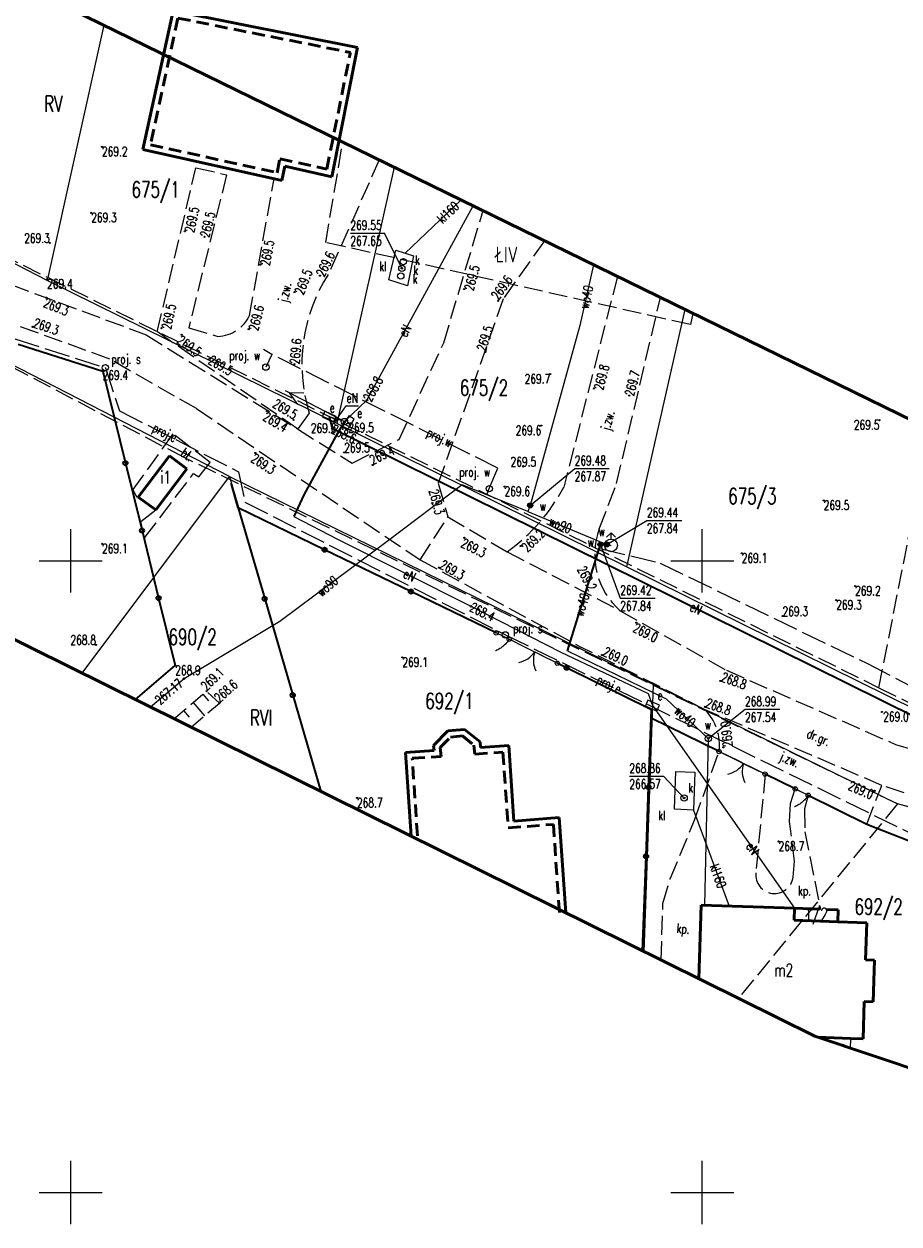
# Model space of a CAD drawing. Header units: metres. Extents: x 7457875 to 7459052, y 5635789 to 5636227.
# Tile 19 of 24: x 7458646 to 7458716, y 5635998 to 5636092. Entities that reach past the tile are written whole.
import ezdxf
from ezdxf.enums import TextEntityAlignment as Align

# ---------------------------------------------------------------- set-up
doc = ezdxf.new("R2010")
doc.units = ezdxf.units.M
doc.header["$MEASUREMENT"] = 0
for name, pattern in [('1', [0]), ('2', [1.5, 1, -0.5]), ('BUBZ02', [1.75, 1.25, -0.5]), ('BUBZ02G', [1.75, 1.25, -0.5]), ('EGBB01', [0]), ('EGBB03', [0]), ('EGBN11', [2.5, 2, -0.5]), ('EGBT07', [0]), ('GDE', [0]), ('GUK', [2, 1.5, -0.5]), ('KTJZ01', [2, 1.5, -0.5]), ('KTPL01', [2, 1.5, -0.5]), ('SUOP03_03', [0]), ('SUOP03_08', [0]), ('SUOP03_13', [0]), ('SUOP03_18', [0]), ('SUPE_01', [0]), ('SUPE_P_01', [2.5, 2, -0.5]), ('SUPK_01', [0]), ('SUPW_01', [0]), ('SUPW_P_01', [2.5, 2, -0.5]), ('SUUS07_01', [0])]:
    doc.linetypes.add(name, pattern=pattern)
doc.layers.get('0').update_dxf_attribs({"color": 250, "linetype": 'CONTINUOUS', "lineweight": 100})
for name, color, linetype, lineweight in [('BUBZ_L_1', 7, 'BUBZ02', 18), ('DZIALKI_L_0', 90, '1', 18), ('DZIALKI_T_0', 90, 'CONTINUOUS', 25), ('EGBB_E_T_0', 7, 'CONTINUOUS', 20), ('EGBB_L_0', 7, 'EGBB01', 50), ('EGBB_L_3', 7, 'EGBB03', 50), ('EGBC_E_T_3', 7, 'CONTINUOUS', 20), ('EGBC_L_3', 7, 'EGBN11', 50), ('EGBE_L_0', 7, 'EGBT07', 18), ('KRZYZE_L_0', 7, '1', 18), ('KTJZ_E_T_0', 7, 'CONTINUOUS', 15), ('KTJZ_L_0', 7, 'KTJZ01', 18), ('KTOK_L_1', 7, '1', 18), ('KTOK_L_3', 7, '1', 18), ('KTOK_L_4', 7, 'CONTINUOUS', 35), ('KTPL_E_T_0', 7, 'CONTINUOUS', 15), ('KTPL_L_0', 7, 'KTPL01', 18), ('RTPW_T_0', 7, 'CONTINUOUS', 15), ('SUOE_L_1', 1, 'SUOP03_13', 35), ('SUOW_L_0', 5, 'SUOP03_18', 35), ('SUPE_E_T_3', 1, 'CONTINUOUS', 15), ('SUPE_L_3', 1, 'SUPE_01', 18), ('SUPK_E_T_1', 34, 'CONTINUOUS', 15), ('SUPK_L_1', 34, 'SUPK_01', 18), ('SUPM_E_T_0', 7, 'CONTINUOUS', 15), ('SUPM_T_0', 7, 'CONTINUOUS', 15), ('SUPP_E_T_2', 1, 'CONTINUOUS', 15), ('SUPP_E_T_7', 5, 'CONTINUOUS', 15), ('SUPP_L_2', 1, 'SUPE_P_01', 18), ('SUPP_L_7', 5, 'SUPW_P_01', 18), ('SUPS_E_T_7', 5, 'CONTINUOUS', 18), ('SUPS_T_7', 5, 'CONTINUOUS', 18), ('SUPW_E_T_0', 5, 'CONTINUOUS', 15), ('SUPW_L_0', 5, 'SUPW_01', 18), ('SUSM_T_3', 7, 'CONTINUOUS', 18), ('SUTE_T_0', 1, 'CONTINUOUS', 18), ('SUTK_T_0', 34, 'CONTINUOUS', 18), ('SUTW_T_0', 5, 'CONTINUOUS', 18), ('SUUE_E_T_2', 7, 'CONTINUOUS', 15), ('SUUE_T_3', 7, 'CONTINUOUS', 18), ('SUUK_E_T_1', 7, 'CONTINUOUS', 15), ('SUUK_E_T_3', 7, 'CONTINUOUS', 15), ('SUUK_L_1', 7, '1', 18), ('SUUK_T_4', 7, 'CONTINUOUS', 18), ('SUUW_E_T_10', 5, 'CONTINUOUS', 15), ('SUUW_E_T_5', 7, 'CONTINUOUS', 15), ('SUUW_T_0', 7, 'CONTINUOUS', 18), ('SUUW_T_3', 5, 'CONTINUOUS', 18), ('SUUW_T_7', 7, 'CONTINUOUS', 18), ('UZYTKI_L_0', 90, '2', 18), ('UZYTKI_T_0', 90, 'CONTINUOUS', 25), ('ZAKRES_L_0', 1, '1', 50)]:
    doc.layers.add(name, color=color, linetype=linetype, lineweight=lineweight)
doc.styles.get("Standard").update_dxf_attribs({"font": 'Simplex.SHX', "width": 0.75})

# ---------------------------------------------------------------- blocks, each defined once
blk = doc.blocks.new('RTPW01')
at = {"linetype": 'Continuous'}
blk.add_circle((0, 0), 0.045, dxfattribs=at)
blk = doc.blocks.new('WSP')
at = {"linetype": 'Continuous'}
blk.add_circle((0, 0), 0.045, dxfattribs=at)
blk = doc.blocks.new('SLU')
at = {"linetype": 'Continuous'}
blk.add_circle((0, 0), 0.25, dxfattribs=at)
blk = doc.blocks.new('SUSM04_01')
at = {"linetype": 'Continuous'}
blk.add_circle((0, 0), 0.25, dxfattribs=at)
blk = doc.blocks.new('SUPS01_03')
at = {"linetype": 'Continuous'}
blk.add_circle((0, 0), 0.0625, dxfattribs=at)
blk = doc.blocks.new('SUPS01_05')
at = {"linetype": 'Continuous'}
blk.add_circle((0, 0), 0.0625, dxfattribs=at)
blk = doc.blocks.new('SUPS01_08')
at = {"linetype": 'Continuous'}
blk.add_circle((0, 0), 0.0625, dxfattribs=at)
blk = doc.blocks.new('SUUS18_01')
at = {"linetype": 'Continuous'}
for p, q in [((0.5, 0.25), (-0.5, 0.25)), ((-0.5, 0.25), (-0.5, -0.25)), ((0.5, -0.25), (0.5, 0.25)), ((-0.5, -0.25), (0.5, -0.25))]:
    blk.add_line(p, q, dxfattribs=at)
blk = doc.blocks.new('SUUS22_01')
at = {"linetype": 'Continuous'}
blk.add_circle((0, 0), 0.25, dxfattribs=at)
blk = doc.blocks.new('SUUS02')
at = {"linetype": 'Continuous'}
for p, q in [((0, 1), (-0.35355, 0.64645)), ((0, 1), (0.35355, 0.64645)), ((0, 0.5), (0, 1))]:
    blk.add_line(p, q, dxfattribs=at)
blk.add_circle((0, 0), 0.5, dxfattribs=at)
blk = doc.blocks.new('SUUS15_08')
at = {"linetype": 'Continuous'}
blk.add_circle((0, 0), 0.25, dxfattribs=at)
blk = doc.blocks.new('SUUS25')
at = {"linetype": 'Continuous'}
for radius in [0.2, 0.175, 0.15, 0.125, 0.1, 0.075, 0.05, 0.025, 0.00715]:
    blk.add_circle((0, 0), radius, dxfattribs=at)

msp = doc.modelspace()

# ---------------------------------------------------------------- linework, layer by layer
at = {"layer": 'BUBZ_L_1', "linetype": 'BUBZ02G'}
msp.add_line((7458658.173, 5636037.494), (7458660.75, 5636039.67), dxfattribs=at)
at = {"layer": 'BUBZ_L_1', "linetype": '1'}
for p, q in [((7458660.465, 5636039.429), (7458660.908, 5636038.904)), ((7458659.701, 5636038.784), (7458660.594, 5636037.727)), ((7458658.937, 5636038.139), (7458659.386, 5636037.607))]:
    msp.add_line(p, q, dxfattribs=at)
at = {"layer": 'BUBZ_L_1', "linetype": 'BUBZ02'}
for p, q in [((7458661.77, 5636038.74), (7458660.75, 5636039.67)), ((7458659.539, 5636036.818), (7458661.77, 5636038.74))]:
    msp.add_line(p, q, dxfattribs=at)
msp.add_point((7458658.173, 5636037.494), dxfattribs=at)
at = {"layer": 'DZIALKI_L_0', "linetype": 'GDE'}
for p, q in [((7458652.616, 5636092.402), (7458648.13, 5636072.19)), ((7458671.08, 5636060.86), (7458675.623, 5636081.145)), ((7458648.13, 5636072.19), (7458635.47, 5636078.7)), ((7458662.56, 5636056.66), (7458627.49, 5636074.72)), ((7458671.08, 5636060.86), (7458648.13, 5636072.19)), ((7458694.03, 5636049.51), (7458698.635, 5636069.885)), ((7458671.08, 5636060.86), (7458694.03, 5636049.51)), ((7458650.894, 5636041.101), (7458662.56, 5636056.66)), ((7458662.56, 5636056.66), (7458696.14, 5636040.21)), ((7458662.56, 5636056.66), (7458669.825, 5636031.721)), ((7458694.03, 5636049.51), (7458716.99, 5636038.17)), ((7458695.383, 5636019.057), (7458696.14, 5636040.21)), ((7458696.14, 5636040.21), (7458715.45, 5636030.75)), ((7458719.25, 5636029.75), (7458715.45, 5636030.75))]:
    msp.add_line(p, q, dxfattribs=at)
at = {"layer": 'EGBB_L_0', "linetype": 'EGBB01'}
for p, q in [((7458655.332, 5636055.047), (7458657.82, 5636058.31)), ((7458657.82, 5636058.31), (7458659.19, 5636057.27)), ((7458659.19, 5636057.27), (7458656.74, 5636054.02)), ((7458656.74, 5636054.02), (7458655.332, 5636055.047)), ((7458699.91, 5636022.74), (7458699.72, 5636016.909)), ((7458707.31, 5636022.49), (7458699.91, 5636022.74)), ((7458707.28, 5636021.54), (7458707.31, 5636022.49)), ((7458710.72, 5636021.426), (7458707.28, 5636021.54)), ((7458713.02, 5636021.35), (7458710.72, 5636021.426)), ((7458712.93, 5636018.4), (7458713.02, 5636021.35)), ((7458713.63, 5636018.38), (7458712.93, 5636018.4)), ((7458713.52, 5636015.08), (7458713.63, 5636018.38)), ((7458712.72, 5636012.16), (7458712.82, 5636015.11)), ((7458712.82, 5636015.11), (7458713.52, 5636015.08)), ((7458709.15, 5636012.277), (7458711.72, 5636012.193)), ((7458711.72, 5636012.193), (7458712.72, 5636012.16))]:
    msp.add_line(p, q, dxfattribs=at)
at = {"layer": 'EGBB_L_3', "linetype": 'EGBB03'}
for p, q in [((7458658.105, 5636093.534), (7458655.71, 5636082.55)), ((7458672.714, 5636090.64), (7458658.105, 5636093.534)), ((7458670.66, 5636080.38), (7458672.714, 5636090.64)), ((7458655.71, 5636082.55), (7458666.72, 5636080.11)), ((7458666.72, 5636080.11), (7458666.95, 5636081.23)), ((7458666.95, 5636081.23), (7458670.66, 5636080.38)), ((7458678.71, 5636035.39), (7458679.85, 5636036.53)), ((7458679.85, 5636036.53), (7458681.16, 5636036.65)), ((7458681.16, 5636036.65), (7458682.4, 5636035.67)), ((7458678.76, 5636034.97), (7458678.71, 5636035.39)), ((7458682.4, 5636035.67), (7458682.44, 5636035.23)), ((7458682.44, 5636035.23), (7458684.67, 5636035.39)), ((7458684.67, 5636035.39), (7458685.09, 5636029.39)), ((7458676.5, 5636034.83), (7458678.76, 5636034.97)), ((7458676.955, 5636028.188), (7458676.5, 5636034.83)), ((7458685.09, 5636029.39), (7458688.67, 5636029.67)), ((7458688.67, 5636029.67), (7458689.195, 5636022.124))]:
    msp.add_line(p, q, dxfattribs=at)
at = {"layer": 'EGBB_L_3', "linetype": '2'}
for p, q in [((7458658.486, 5636092.95), (7458656.308, 5636082.931)), ((7458658.486, 5636092.95), (7458672.134, 5636090.242)), ((7458670.272, 5636080.996), (7458672.134, 5636090.242)), ((7458656.308, 5636082.931), (7458666.34, 5636080.717)), ((7458666.34, 5636080.717), (7458666.564, 5636081.827)), ((7458666.564, 5636081.827), (7458670.272, 5636080.996)), ((7458679.235, 5636035.208), (7458680.076, 5636036.049)), ((7458680.076, 5636036.049), (7458681.007, 5636036.134)), ((7458681.007, 5636036.134), (7458681.921, 5636035.411)), ((7458681.921, 5636035.411), (7458681.986, 5636034.696)), ((7458677.033, 5636034.362), (7458679.319, 5636034.504)), ((7458679.319, 5636034.504), (7458679.235, 5636035.208)), ((7458681.986, 5636034.696), (7458684.206, 5636034.855)), ((7458684.206, 5636034.855), (7458684.626, 5636028.852)), ((7458677.453, 5636028.222), (7458677.033, 5636034.362)), ((7458684.626, 5636028.852), (7458688.206, 5636029.132)), ((7458688.206, 5636029.132), (7458688.696, 5636022.089))]:
    msp.add_line(p, q, dxfattribs=at)
at = {"layer": 'EGBC_L_3', "linetype": 'EGBN11'}
for p, q in [((7458707.28, 5636021.54), (7458707.31, 5636022.49)), ((7458707.31, 5636022.49), (7458710.76, 5636022.37)), ((7458710.76, 5636022.37), (7458710.72, 5636021.426)), ((7458710.72, 5636021.426), (7458707.28, 5636021.54))]:
    msp.add_line(p, q, dxfattribs=at)
at = {"layer": 'EGBE_L_0', "linetype": 'EGBT07'}
for p, q in [((7458709.15, 5636012.277), (7458711.72, 5636012.193)), ((7458710.833, 5636011.716), (7458711.206, 5636011.721)), ((7458711.206, 5636011.721), (7458711.208, 5636011.591)), ((7458711.72, 5636012.193), (7458711.693, 5636011.429))]:
    msp.add_line(p, q, dxfattribs=at)
at = {"layer": 'KRZYZE_L_0', "linetype": '1'}
for p, q in [((7458650, 5636047.5), (7458650, 5636052.5)), ((7458700, 5636047.5), (7458700, 5636052.5)), ((7458647.5, 5636050), (7458652.5, 5636050)), ((7458697.5, 5636050), (7458702.5, 5636050)), ((7458650, 5635997.5), (7458650, 5636002.5)), ((7458700, 5635997.5), (7458700, 5636002.5)), ((7458647.5, 5636000), (7458652.5, 5636000)), ((7458697.5, 5636000), (7458702.5, 5636000))]:
    msp.add_line(p, q, dxfattribs=at)
at = {"layer": 'KTJZ_L_0', "linetype": 'KTJZ01'}
for p, q in [((7458670.66, 5636080.38), (7458671.242, 5636083.288)), ((7458656.849, 5636068.116), (7458659.905, 5636081.111)), ((7458659.905, 5636081.111), (7458662.336, 5636080.553)), ((7458666.72, 5636080.11), (7458666.95, 5636081.23)), ((7458666.95, 5636081.23), (7458670.66, 5636080.38)), ((7458674.427, 5636081.73), (7458670.385, 5636072.662)), ((7458662.336, 5636080.553), (7458659.341, 5636068.442)), ((7458664.156, 5636069.424), (7458666.093, 5636080.249)), ((7458666.093, 5636080.249), (7458666.72, 5636080.11)), ((7458679.528, 5636067.247), (7458682.638, 5636077.713)), ((7458682.638, 5636077.713), (7458687.518, 5636075.324)), ((7458687.518, 5636075.324), (7458684.242, 5636070.729)), ((7458641.51, 5636073.255), (7458655.958, 5636067.895)), ((7458693.279, 5636072.506), (7458689.037, 5636055.832)), ((7458696.685, 5636070.839), (7458693.279, 5636072.506)), ((7458653.085, 5636065.968), (7458639.765, 5636070.795)), ((7458684.242, 5636070.729), (7458679.097, 5636056.14)), ((7458693.215, 5636056.122), (7458696.685, 5636070.839)), ((7458655.958, 5636067.895), (7458667.96, 5636060.435)), ((7458667.96, 5636060.435), (7458656.849, 5636068.116)), ((7458659.341, 5636068.442), (7458661.65, 5636067.763)), ((7458675.995, 5636059.608), (7458679.528, 5636067.247)), ((7458659.95, 5636062.04), (7458653.085, 5636065.968)), ((7458659.95, 5636062.04), (7458677.659, 5636050.069)), ((7458668.878, 5636061.691), (7458667.96, 5636060.435)), ((7458667.96, 5636060.435), (7458672.282, 5636057.721)), ((7458672.282, 5636057.721), (7458675.995, 5636059.608)), ((7458679.097, 5636056.14), (7458679.848, 5636053.481)), ((7458691.841, 5636052.517), (7458693.215, 5636056.122)), ((7458677.659, 5636050.069), (7458679.848, 5636053.481)), ((7458679.848, 5636053.481), (7458684.55, 5636050.705)), ((7458684.55, 5636050.705), (7458693.502, 5636046.041)), ((7458684.55, 5636050.705), (7458693.502, 5636046.041)), ((7458677.659, 5636050.069), (7458690.39, 5636043.16)), ((7458693.502, 5636046.041), (7458701.906, 5636041.332)), ((7458700.232, 5636038.212), (7458690.39, 5636043.16)), ((7458701.906, 5636041.332), (7458715.297, 5636035.463)), ((7458714.205, 5636032.221), (7458700.232, 5636038.212)), ((7458714.205, 5636032.221), (7458700.232, 5636038.212)), ((7458715.297, 5636035.463), (7458722.656, 5636033.268)), ((7458701.33, 5636034.9), (7458704.97, 5636033.11)), ((7458704.97, 5636033.11), (7458707.36, 5636031.94)), ((7458707.36, 5636031.94), (7458708.38, 5636031.44)), ((7458713.02, 5636029.15), (7458714.205, 5636032.221)), ((7458721.68, 5636029.78), (7458714.205, 5636032.221)), ((7458708.38, 5636031.44), (7458713.02, 5636029.15))]:
    msp.add_line(p, q, dxfattribs=at)
for centre, radius, start, end in [((7458681.448, 5636065.553), 13.15, 147.27619, 197.07865), ((7458661.555, 5636070.628), 2.867, 271.90491, 335.15603), ((7458675.724, 5636062.956), 15.099, 305.77128, 331.84731), ((7458697.379, 5636050.486), 5.899, 159.85956, 228.90323), ((7458697.248, 5636035.385), 4.111, 353.22961, 43.45831)]:
    msp.add_arc(centre, radius, start, end, dxfattribs=at)
at = {"layer": 'KTOK_L_1'}
for p, q in [((7458686.056, 5636043.119), (7458684.71, 5636043.79)), ((7458687.398, 5636042.45), (7458686.056, 5636043.119)), ((7458688.52, 5636041.89), (7458687.174, 5636042.561)), ((7458702.589, 5636034.281), (7458701.33, 5636034.9)), ((7458703.935, 5636033.619), (7458702.589, 5636034.281)), ((7458704.97, 5636033.11), (7458703.711, 5636033.729))]:
    msp.add_line(p, q, dxfattribs=at)
for centre in [(7458684.71, 5636043.79), (7458688.52, 5636041.89), (7458701.33, 5636034.9), (7458704.97, 5636033.11)]:
    msp.add_circle(centre, 0.17, dxfattribs=at)
for centre, start, end in [((7458685.078, 5636043.916), 281.47631, 325.55068), ((7458688.623, 5636042.148), 161.43959, 205.51396), ((7458701.607, 5636035.072), 281.79514, 325.86951), ((7458705.162, 5636033.324), 161.75842, 205.83279)]:
    msp.add_arc(centre, 2, start, end, dxfattribs=at)
at = {"layer": 'KTOK_L_3'}
for p, q in [((7458684.195, 5636044.04), (7458683.68, 5636044.29)), ((7458684.71, 5636043.79), (7458684.195, 5636044.04)), ((7458683.899, 5636042.994), (7458683.821, 5636042.954)), ((7458683.976, 5636043.046), (7458683.899, 5636042.994)), ((7458684.047, 5636043.089), (7458683.976, 5636043.046)), ((7458684.128, 5636043.15), (7458684.047, 5636043.089)), ((7458684.204, 5636043.202), (7458684.128, 5636043.15)), ((7458684.271, 5636043.27), (7458684.204, 5636043.202)), ((7458684.344, 5636043.334), (7458684.271, 5636043.27)), ((7458684.411, 5636043.402), (7458684.344, 5636043.334)), ((7458684.471, 5636043.472), (7458684.411, 5636043.402)), ((7458684.542, 5636043.549), (7458684.471, 5636043.472)), ((7458684.595, 5636043.623), (7458684.542, 5636043.549)), ((7458684.653, 5636043.707), (7458684.595, 5636043.623)), ((7458684.71, 5636043.79), (7458684.653, 5636043.707)), ((7458683.657, 5636042.879), (7458683.627, 5636042.871)), ((7458683.742, 5636042.915), (7458683.657, 5636042.879)), ((7458683.821, 5636042.954), (7458683.742, 5636042.915)), ((7458707.87, 5636031.69), (7458707.36, 5636031.94)), ((7458708.38, 5636031.44), (7458707.87, 5636031.69)), ((7458707.569, 5636030.646), (7458707.491, 5636030.606)), ((7458707.645, 5636030.698), (7458707.569, 5636030.646)), ((7458707.717, 5636030.741), (7458707.645, 5636030.698)), ((7458707.797, 5636030.801), (7458707.717, 5636030.741)), ((7458707.873, 5636030.853), (7458707.797, 5636030.801)), ((7458707.94, 5636030.921), (7458707.873, 5636030.853)), ((7458708.014, 5636030.985), (7458707.94, 5636030.921)), ((7458708.08, 5636031.052), (7458708.014, 5636030.985)), ((7458708.14, 5636031.123), (7458708.08, 5636031.052)), ((7458708.212, 5636031.2), (7458708.14, 5636031.123)), ((7458708.265, 5636031.274), (7458708.212, 5636031.2)), ((7458708.322, 5636031.357), (7458708.265, 5636031.274)), ((7458708.38, 5636031.44), (7458708.322, 5636031.357)), ((7458707.327, 5636030.531), (7458707.298, 5636030.523)), ((7458707.412, 5636030.567), (7458707.327, 5636030.531)), ((7458707.491, 5636030.606), (7458707.412, 5636030.567))]:
    msp.add_line(p, q, dxfattribs=at)
for centre in [(7458683.68, 5636044.29), (7458684.71, 5636043.79), (7458707.36, 5636031.94), (7458708.38, 5636031.44)]:
    msp.add_circle(centre, 0.17, dxfattribs=at)
at = {"layer": 'KTOK_L_4'}
for p, q in [((7458645.848, 5636067.154), (7458652.538, 5636065.016)), ((7458652.538, 5636065.016), (7458654.329, 5636057.733)), ((7458654.329, 5636057.733), (7458655.642, 5636052.389)), ((7458663.25, 5636054.19), (7458662.69, 5636056.15)), ((7458670.09, 5636050.875), (7458663.25, 5636054.19)), ((7458663.25, 5636054.19), (7458665.352, 5636046.99)), ((7458655.642, 5636052.389), (7458656.956, 5636047.044)), ((7458676.931, 5636047.561), (7458670.09, 5636050.875)), ((7458656.956, 5636047.044), (7458658.27, 5636041.7)), ((7458665.352, 5636046.99), (7458667.579, 5636039.36)), ((7458683.68, 5636044.29), (7458676.931, 5636047.561)), ((7458655.119, 5636039.007), (7458658.27, 5636041.7)), ((7458689.257, 5636041.525), (7458688.52, 5636041.89)), ((7458695.98, 5636038.2), (7458689.257, 5636041.525)), ((7458667.579, 5636039.36), (7458669.807, 5636031.73)), ((7458695.749, 5636032.077), (7458695.955, 5636037.542)), ((7458695.955, 5636037.542), (7458695.98, 5636038.2)), ((7458701.33, 5636034.9), (7458695.955, 5636037.542)), ((7458707.36, 5636031.94), (7458704.97, 5636033.11)), ((7458695.543, 5636026.613), (7458695.749, 5636032.077)), ((7458708.38, 5636031.44), (7458713.02, 5636029.15)), ((7458713.02, 5636029.15), (7458718.77, 5636026.88)), ((7458695.26, 5636019.118), (7458695.543, 5636026.613))]:
    msp.add_line(p, q, dxfattribs=at)
for centre in [(7458654.329, 5636057.733), (7458655.642, 5636052.389), (7458670.09, 5636050.875), (7458676.931, 5636047.561), (7458656.956, 5636047.044), (7458665.352, 5636046.99), (7458689.257, 5636041.525), (7458667.579, 5636039.36), (7458695.749, 5636032.077), (7458695.543, 5636026.613)]:
    msp.add_circle(centre, 0.17, dxfattribs=at)
at = {"layer": 'KTPL_L_0', "linetype": 'KTPL01'}
for p, q in [((7458658.084, 5636060.051), (7458654.927, 5636055.628)), ((7458661.037, 5636057.774), (7458658.084, 5636060.051)), ((7458657.82, 5636058.31), (7458655.332, 5636055.047)), ((7458659.19, 5636057.27), (7458657.82, 5636058.31)), ((7458656.74, 5636054.02), (7458659.19, 5636057.27)), ((7458660.137, 5636056.633), (7458661.037, 5636057.774)), ((7458655.851, 5636051.818), (7458659.727, 5636056.913)), ((7458659.727, 5636056.913), (7458660.137, 5636056.633)), ((7458655.26, 5636055), (7458654.927, 5636055.628)), ((7458655.332, 5636055.047), (7458655.26, 5636055)), ((7458655.56, 5636053.11), (7458656.74, 5636054.02)), ((7458655.851, 5636051.818), (7458655.56, 5636053.11)), ((7458699.38, 5636029.47), (7458701.33, 5636034.9)), ((7458704.97, 5636033.11), (7458701.33, 5636034.9)), ((7458704.97, 5636033.11), (7458704.24, 5636025.31)), ((7458706.98, 5636030.79), (7458707.36, 5636031.94)), ((7458707.36, 5636031.94), (7458708.38, 5636031.44)), ((7458706.9, 5636029.37), (7458706.98, 5636030.79)), ((7458708.38, 5636031.44), (7458708.1, 5636030.36)), ((7458708.1, 5636030.36), (7458708.11, 5636028.55)), ((7458697.46, 5636024.81), (7458699.38, 5636029.47)), ((7458707.3, 5636026.22), (7458706.9, 5636029.37)), ((7458708.11, 5636028.55), (7458709.35, 5636022.42)), ((7458707.18, 5636024.96), (7458707.3, 5636026.22)), ((7458696.88, 5636022.86), (7458697.46, 5636024.81)), ((7458696.734, 5636018.388), (7458696.88, 5636022.86)), ((7458699.72, 5636016.909), (7458699.91, 5636022.74)), ((7458699.91, 5636022.74), (7458707.31, 5636022.49)), ((7458707.31, 5636022.49), (7458709.35, 5636022.42))]:
    msp.add_line(p, q, dxfattribs=at)
msp.add_arc((7458705.711, 5636025.144), 1.48, 173.54906, 352.873, dxfattribs=at)
at = {"layer": 'SUOE_L_1', "linetype": 'SUOP03_03'}
for p, q in [((7458670.46, 5636061.4), (7458670.7, 5636060.49)), ((7458671.67, 5636061.02), (7458670.83, 5636059.57)), ((7458670.7, 5636060.49), (7458716.95, 5636037.59)), ((7458670.83, 5636059.57), (7458668.46, 5636055.22)), ((7458668.46, 5636055.22), (7458667.65, 5636053.5))]:
    msp.add_line(p, q, dxfattribs=at)
at = {"layer": 'SUOW_L_0', "linetype": 'SUOP03_08'}
msp.add_line((7458689.32, 5636042.88), (7458691.94, 5636051.29), dxfattribs=at)
at = {"layer": 'SUPE_E_T_3', "linetype": 'Continuous'}
for p, q in [((7458671.052, 5636061.215), (7458671.793, 5636062.257)), ((7458671.793, 5636062.257), (7458672.77, 5636062.257))]:
    msp.add_line(p, q, dxfattribs=at)
at = {"layer": 'SUPE_L_3', "linetype": 'SUPE_01'}
for p, q in [((7458673.45, 5636062.71), (7458681.849, 5636078.098)), ((7458671.448, 5636061.135), (7458667.013, 5636063.443)), ((7458667.979, 5636062.377), (7458667.323, 5636063.282)), ((7458668.441, 5636063.264), (7458667.323, 5636063.282)), ((7458671.67, 5636061.02), (7458673.45, 5636062.71)), ((7458671.67, 5636061.02), (7458670.463, 5636061.401)), ((7458670.463, 5636061.401), (7458670.7, 5636060.49)), ((7458671.67, 5636061.02), (7458670.83, 5636059.57)), ((7458670.7, 5636060.49), (7458716.95, 5636037.59)), ((7458670.83, 5636059.57), (7458668.46, 5636055.22)), ((7458668.46, 5636055.22), (7458667.65, 5636053.5)), ((7458667.65, 5636053.5), (7458671.11, 5636051.72)), ((7458671.11, 5636051.72), (7458681.68, 5636046.4)), ((7458681.68, 5636046.4), (7458688.81, 5636042.77)), ((7458688.81, 5636042.77), (7458695.71, 5636039.48)), ((7458695.71, 5636039.48), (7458696.05, 5636038.54)), ((7458696.05, 5636038.54), (7458707.31, 5636022.49))]:
    msp.add_line(p, q, dxfattribs=at)
at = {"layer": 'SUPK_L_1', "linetype": 'SUPK_01'}
for p, q in [((7458680.903, 5636078.561), (7458676.481, 5636074.352)), ((7458699.3, 5636030.27), (7458702.132, 5636022.665))]:
    msp.add_line(p, q, dxfattribs=at)
at = {"layer": 'SUPP_L_2', "linetype": 'SUPE_P_01'}
for p, q in [((7458619.371, 5636075.903), (7458652.74, 5636065.282)), ((7458652.74, 5636065.282), (7458653.865, 5636061.866)), ((7458653.865, 5636061.866), (7458663.276, 5636057.05)), ((7458663.276, 5636057.05), (7458663.787, 5636054.643)), ((7458663.787, 5636054.643), (7458684.408, 5636044.137)), ((7458684.408, 5636044.137), (7458718.568, 5636027.413))]:
    msp.add_line(p, q, dxfattribs=at)
at = {"layer": 'SUPP_L_7', "linetype": 'SUPW_P_01'}
for p, q in [((7458665.924, 5636066.34), (7458665.262, 5636066.72)), ((7458665.924, 5636066.34), (7458665.446, 5636065.327)), ((7458683.823, 5636057.32), (7458665.924, 5636066.34)), ((7458683.131, 5636055.712), (7458683.823, 5636057.32)), ((7458682.934, 5636055.225), (7458683.131, 5636055.712)), ((7458691.914, 5636050.976), (7458696.668, 5636049.812)), ((7458696.668, 5636049.812), (7458713.068, 5636041.86)), ((7458713.068, 5636041.86), (7458717.433, 5636039.588))]:
    msp.add_line(p, q, dxfattribs=at)
at = {"layer": 'SUPW_L_0', "linetype": 'SUPW_01'}
for p, q in [((7458691.379, 5636073.435), (7458690.3, 5636068.63)), ((7458690.3, 5636068.63), (7458686.37, 5636054.38)), ((7458680.99, 5636056.01), (7458675.05, 5636051.53)), ((7458686.19, 5636053.91), (7458680.99, 5636056.01)), ((7458686.37, 5636054.38), (7458686.19, 5636053.91)), ((7458686.19, 5636053.91), (7458692.45, 5636051.3)), ((7458675.05, 5636051.53), (7458666.55, 5636045.19)), ((7458691.94, 5636051.29), (7458689.32, 5636042.88)), ((7458691.999, 5636051.488), (7458691.94, 5636051.29)), ((7458692.45, 5636051.3), (7458692.78, 5636051.22)), ((7458666.55, 5636045.19), (7458658.97, 5636040.66)), ((7458689.32, 5636042.88), (7458697.15, 5636039.07)), ((7458658.97, 5636040.66), (7458656.322, 5636038.412)), ((7458697.15, 5636039.07), (7458700.47, 5636035.93)), ((7458700.47, 5636035.93), (7458700.17, 5636022.731))]:
    msp.add_line(p, q, dxfattribs=at)
at = {"layer": 'SUTK_T_0', "linetype": 'Continuous'}
for p, q in [((7458672.134, 5636075.942), (7458674.848, 5636075.942)), ((7458676.21, 5636073.15), (7458674.848, 5636075.942)), ((7458694.222, 5636032.957), (7458696.936, 5636032.957)), ((7458698.56, 5636031.22), (7458696.936, 5636032.957))]:
    msp.add_line(p, q, dxfattribs=at)
at = {"layer": 'SUTW_T_0', "linetype": 'Continuous'}
for p, q in [((7458686.37, 5636054.38), (7458689.895, 5636057.304)), ((7458689.895, 5636057.304), (7458692.636, 5636057.304)), ((7458692.45, 5636051.3), (7458695.61, 5636053.194)), ((7458695.61, 5636053.194), (7458698.378, 5636053.194)), ((7458691.94, 5636051.29), (7458693.502, 5636047.041)), ((7458693.502, 5636047.041), (7458696.271, 5636047.041)), ((7458700.47, 5636035.93), (7458703.379, 5636038.244)), ((7458703.379, 5636038.244), (7458706.147, 5636038.244))]:
    msp.add_line(p, q, dxfattribs=at)
at = {"layer": 'SUUK_L_1', "linetype": 'SUUS07_01'}
for p, q in [((7458675.18, 5636072.24), (7458675.74, 5636074.58)), ((7458675.74, 5636074.58), (7458676.481, 5636074.352)), ((7458676.481, 5636074.352), (7458677.14, 5636074.15)), ((7458677.14, 5636074.15), (7458676.66, 5636071.76)), ((7458676.66, 5636071.76), (7458675.18, 5636072.24)), ((7458697.8, 5636030.33), (7458697.91, 5636033.32)), ((7458697.91, 5636033.32), (7458699.4, 5636033.27)), ((7458699.4, 5636033.27), (7458699.3, 5636030.27)), ((7458699.3, 5636030.27), (7458697.8, 5636030.33))]:
    msp.add_line(p, q, dxfattribs=at)
at = {"layer": 'UZYTKI_L_0', "linetype": 'GUK'}
for p, q in [((7458670.19, 5636075.2), (7458671.534, 5636083.146)), ((7458635.47, 5636078.7), (7458648.21, 5636072.41)), ((7458659.02, 5636058.15), (7458627.49, 5636074.72)), ((7458699.06, 5636068.69), (7458670.19, 5636075.2)), ((7458648.21, 5636072.41), (7458713.98, 5636039.95)), ((7458699.258, 5636069.58), (7458699.06, 5636068.69)), ((7458713.98, 5636039.95), (7458718.019, 5636060.401)), ((7458715.45, 5636030.75), (7458659.02, 5636058.15)), ((7458713.98, 5636039.95), (7458717.04, 5636038.44)), ((7458715.45, 5636030.75), (7458702.859, 5636015.353)), ((7458724.62, 5636028.34), (7458715.45, 5636030.75))]:
    msp.add_line(p, q, dxfattribs=at)
at = {"layer": 'ZAKRES_L_0', "linetype": '1'}
for p, q in [((7458726.38, 5636056.31), (7458635.37, 5636100.84)), ((7458623.75, 5636054.55), (7458708.9, 5636012.36)), ((7458708.9, 5636012.36), (7458726.48, 5636006.5))]:
    msp.add_line(p, q, dxfattribs=at)

# ---------------------------------------------------------------- block references
at = {"layer": 'RTPW_T_0'}
for name, p in [('RTPW01', (7458652.47, 5636082.77)), ('RTPW01', (7458651.62, 5636077.54)), ('WSP', (7458659.03, 5636076.08)), ('WSP', (7458660.59, 5636075.64)), ('RTPW01', (7458648.34, 5636075.16)), ('WSP', (7458665.01, 5636073.44)), ('WSP', (7458669.73, 5636072.57)), ('RTPW01', (7458648.13, 5636072.3)), ('WSP', (7458681.15, 5636071.51)), ('WSP', (7458648.062, 5636070.825)), ('RTPW01', (7458667.71, 5636071.27)), ('WSP', (7458683.84, 5636070.58)), ('WSP', (7458646.98, 5636068.52)), ('WSP', (7458657.19, 5636068.41)), ('WSP', (7458658.78, 5636067.89)), ('RTPW01', (7458664.09, 5636068.33)), ('WSP', (7458661, 5636065.98)), ('RTPW01', (7458682.83, 5636066.53)), ('RTPW01', (7458652.52, 5636065.06)), ('RTPW01', (7458667.72, 5636065.57)), ('RTPW01', (7458687.96, 5636064.78)), ('WSP', (7458691.41, 5636063.64)), ('WSP', (7458694.21, 5636063.07)), ('RTPW01', (7458665.53, 5636061.83)), ('WSP', (7458667.64, 5636061.16)), ('RTPW01', (7458670.97, 5636061.07)), ('RTPW01', (7458714.02, 5636061.13)), ('RTPW01', (7458671.97, 5636060.91)), ('RTPW01', (7458687.25, 5636060.7)), ('RTPW01', (7458664.61, 5636058.53)), ('RTPW01', (7458671.65, 5636058.58)), ('WSP', (7458673.9, 5636057.58)), ('RTPW01', (7458684.34, 5636055.87)), ('WSP', (7458678.61, 5636054.56)), ('RTPW01', (7458709.61, 5636054.77)), ('WSP', (7458681.16, 5636051.81)), ('RTPW01', (7458652.48, 5636051.34)), ('WSP', (7458685.62, 5636051.17)), ('RTPW01', (7458703.12, 5636050.59)), ('WSP', (7458679.14, 5636049.46)), ('WSP', (7458691.2, 5636048.78)), ('WSP', (7458710.6, 5636046.89)), ('RTPW01', (7458694.78, 5636045.1)), ('RTPW01', (7458706.35, 5636045.62)), ('RTPW01', (7458652, 5636043.35)), ('RTPW01', (7458676.25, 5636042.35)), ('RTPW01', (7458692.06, 5636042.54)), ('RTPW01', (7458658.27, 5636041.7)), ('RTPW01', (7458701.43, 5636040.49)), ('RTPW01', (7458660.75, 5636039.67)), ('RTPW01', (7458661.77, 5636038.74)), ('RTPW01', (7458700.2, 5636038.44)), ('WSP', (7458701.66, 5636035.23)), ('WSP', (7458713.64, 5636031.79)), ('RTPW01', (7458672.66, 5636031.23)), ('RTPW01', (7458706.04, 5636027.78))]:
    msp.add_blockref(name, p, dxfattribs=at)
for p, rotation in [((7458685.832, 5636057.461), 0.0623905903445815), ((7458712.097, 5636047.999), 0.06236326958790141), ((7458714.218, 5636038.03), 0.0622539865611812)]:
    msp.add_blockref('RTPW01', p, dxfattribs=dict(at, rotation=rotation))
at = {"layer": 'SUPM_T_0'}
for p in [(7458652.74, 5636065.282), (7458684.408, 5636044.137)]:
    msp.add_blockref('SLU', p, dxfattribs=at)
at = {"layer": 'SUPS_T_7'}
for p in [(7458665.446, 5636065.327), (7458683.131, 5636055.712)]:
    msp.add_blockref('SLU', p, dxfattribs=at)
at = {"layer": 'SUSM_T_3'}
msp.add_blockref('SUSM04_01', (7458671.67, 5636061.02), dxfattribs=at)
at = {"layer": 'SUTE_T_0'}
for p in [(7458673.45, 5636062.71), (7458681.68, 5636046.4)]:
    msp.add_blockref('SUPS01_03', p, dxfattribs=at)
at = {"layer": 'SUTE_T_0', "rotation": 359.999997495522}
msp.add_blockref('SUPS01_03', (7458670.7, 5636060.49), dxfattribs=at)
at = {"layer": 'SUTK_T_0'}
for p in [(7458676.21, 5636073.15), (7458698.56, 5636031.22)]:
    msp.add_blockref('SUPS01_05', p, dxfattribs=at)
at = {"layer": 'SUTW_T_0'}
for p in [(7458686.37, 5636054.38), (7458691.94, 5636051.29), (7458692.45, 5636051.3), (7458658.97, 5636040.66), (7458700.47, 5636035.93)]:
    msp.add_blockref('SUPS01_08', p, dxfattribs=at)
at = {"layer": 'SUUE_T_3'}
for p, rotation in [((7458670.463, 5636061.401), 334.4204583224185), ((7458671.97, 5636060.91), 58.58446226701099), ((7458696.05, 5636038.54), 335.6299994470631)]:
    msp.add_blockref('SUUS18_01', p, dxfattribs=dict(at, rotation=rotation))
at = {"layer": 'SUUK_T_4'}
for p in [(7458676.21, 5636073.15), (7458676.33, 5636073.68), (7458676.13, 5636072.54), (7458698.56, 5636031.22)]:
    msp.add_blockref('SUUS22_01', p, dxfattribs=at)
at = {"layer": 'SUUW_T_0'}
msp.add_blockref('SUUS02', (7458692.78, 5636051.22), dxfattribs=at)
at = {"layer": 'SUUW_T_3'}
msp.add_blockref('SUUS15_08', (7458700.47, 5636035.93), dxfattribs=at)
at = {"layer": 'SUUW_T_7'}
for p in [(7458686.37, 5636054.38), (7458691.94, 5636051.29), (7458692.45, 5636051.3)]:
    msp.add_blockref('SUUS25', p, dxfattribs=at)

# ---------------------------------------------------------------- texts
at = {"layer": 'DZIALKI_T_0', "width": 0.7}
for s, p in [('675/1', (7458654.815, 5636080.012)), ('675/2', (7458680.802, 5636064.323)), ('675/3', (7458702.053, 5636055.739)), ('690/2', (7458657.738, 5636044.601)), ('692/1', (7458678.067, 5636039.531)), ('692/2', (7458712.045, 5636023.242))]:
    msp.add_text(s, height=1.25, dxfattribs=at).set_placement(p, align=Align.TOP_LEFT)
at = {"layer": 'EGBB_E_T_0', "width": 0.7}
for s, p in [('i1', (7458657.51, 5636056.64)), ('m2', (7458706.44, 5636017.6))]:
    msp.add_text(s, height=1, dxfattribs=at).set_placement(p, align=Align.MIDDLE)
at = {"layer": 'EGBC_E_T_3', "width": 0.7}
msp.add_text('1/2', height=1, dxfattribs=at).set_placement((7458709.017, 5636021.957), align=Align.MIDDLE)
at = {"layer": 'KTJZ_E_T_0', "width": 0.7}
for s, rotation, p in [('j.zw.', 77.52092, (7458667.047, 5636071.232)), ('j.zw.', 74.69915, (7458692.607, 5636061.093)), ('dr.gr.', 337.44912, (7458709.162, 5636035.903)), ('j.zw.', 337.15449, (7458706.87, 5636034.172))]:
    msp.add_text(s, height=0.75, rotation=rotation, dxfattribs=at).set_placement(p, align=Align.MIDDLE)
at = {"layer": 'KTPL_E_T_0', "width": 0.7}
for s, rotation, p in [('bt.', 323.97263, (7458659.223, 5636058.41)), ('kp.', 355.03026, (7458698.472, 5636020.748))]:
    msp.add_text(s, height=0.75, rotation=rotation, dxfattribs=at).set_placement(p, align=Align.MIDDLE)
msp.add_text('kp.', height=0.75, dxfattribs=at).set_placement((7458708.092, 5636023.759), align=Align.MIDDLE)
at = {"layer": 'RTPW_T_0', "width": 0.7}
for s, p in [('269.2', (7458652.47, 5636082.77)), ('269.3', (7458651.62, 5636077.54)), ('269.4', (7458648.13, 5636072.3)), ('269.4', (7458652.52, 5636065.06)), ('269.5', (7458671.97, 5636060.91)), ('269.6', (7458684.34, 5636055.87)), ('269.5', (7458709.61, 5636054.77)), ('269.1', (7458652.48, 5636051.34)), ('269.1', (7458703.12, 5636050.59)), ('269.3', (7458710.6, 5636046.89)), ('269.1', (7458676.25, 5636042.35)), ('268.9', (7458658.27, 5636041.7)), ('268.7', (7458672.66, 5636031.23)), ('268.7', (7458706.04, 5636027.78))]:
    msp.add_text(s, height=0.75, dxfattribs=at).set_placement(p, align=Align.TOP_LEFT)
for s, rotation, p in [('269.5', 78.50561, (7458659.03, 5636076.08)), ('269.5', 79.97533, (7458665.01, 5636073.44)), ('269.5', 68.49821, (7458667.71, 5636071.27)), ('269.5', 75.41929, (7458681.15, 5636071.51)), ('269.3', 337.90498, (7458648.062, 5636070.825)), ('269.5', 78.30958, (7458657.19, 5636068.41)), ('269.6', 76.07958, (7458664.09, 5636068.33)), ('269.5', 324.77464, (7458658.78, 5636067.89)), ('269.8', 75.52147, (7458691.41, 5636063.64)), ('269.4', 329.13404, (7458665.53, 5636061.83)), ('269.3', 326.73607, (7458664.61, 5636058.53)), ('269.3', 333.29674, (7458681.16, 5636051.81)), ('269.2', 44.3927, (7458685.62, 5636051.17)), ('269.2', 0.06236, (7458712.097, 5636047.999)), ('269.0', 332.6414, (7458694.78, 5636045.1)), ('269.0', 0.06225, (7458714.318, 5636038.03)), ('269.0', 96.22902, (7458701.66, 5636035.23))]:
    msp.add_text(s, height=0.75, rotation=rotation, dxfattribs=at).set_placement(p, align=Align.TOP_LEFT)
for s, rotation, p in [('269.5', 75.75048, (7458660.59, 5636075.64)), ('269.6', 64.4284, (7458669.73, 5636072.57)), ('269.6', 84.96432, (7458667.72, 5636065.57)), ('269.5', 329.31717, (7458661, 5636065.98)), ('269.7', 75.65887, (7458694.21, 5636063.07))]:
    msp.add_text(s, height=0.75, rotation=rotation, dxfattribs=at).set_placement(p, align=Align.MIDDLE_LEFT)
for s, p in [('269.3', (7458648.34, 5636075.16)), ('268.8', (7458652, 5636043.35))]:
    msp.add_text(s, height=0.75, dxfattribs=at).set_placement(p, align=Align.RIGHT)
for s, rotation, p in [('269.6', 54.32904, (7458683.84, 5636070.58)), ('269.3', 340.55106, (7458646.98, 5636068.52)), ('269.5', 71.97182, (7458682.83, 5636066.53)), ('269.4', 26.23696, (7458673.9, 5636057.58)), ('269.3', 330.14016, (7458679.14, 5636049.46)), ('269.0', 334.31809, (7458692.06, 5636042.54)), ('269.1', 44.18222, (7458660.75, 5636039.67)), ('268.8', 340.13126, (7458701.43, 5636040.49)), ('268.6', 41.43099, (7458661.77, 5636038.74)), ('268.8', 339.96633, (7458700.2, 5636038.44))]:
    msp.add_text(s, height=0.75, rotation=rotation, dxfattribs=at).set_placement(p)
for s, p in [('269.7', (7458687.96, 5636064.78)), ('269.5', (7458714.02, 5636061.13)), ('269.6', (7458671.031, 5636060.874)), ('269.6', (7458687.25, 5636060.7))]:
    msp.add_text(s, height=0.75, dxfattribs=at).set_placement(p, align=Align.TOP_RIGHT)
msp.add_text('269.5', height=0.75, rotation=328.2444, dxfattribs=at).set_placement((7458667.64, 5636061.16), align=Align.RIGHT)
for s, p in [('269.5', (7458671.65, 5636058.58)), ('269.3', (7458706.35, 5636045.62))]:
    msp.add_text(s, height=0.75, dxfattribs=at).set_placement(p)
for s, rotation, p in [('269.5', 0.06239, (7458685.832, 5636057.461)), ('269.3', 285.33696, (7458678.61, 5636054.56))]:
    msp.add_text(s, height=0.75, rotation=rotation, dxfattribs=at).set_placement(p, align=Align.CENTER)
msp.add_text('269.2', height=0.75, rotation=297.83057, dxfattribs=at).set_placement((7458691.2, 5636048.78), align=Align.TOP_CENTER)
msp.add_text('269.0', height=0.75, rotation=336.34465, dxfattribs=at).set_placement((7458713.64, 5636031.79), align=Align.TOP_RIGHT)
at = {"layer": 'SUPE_E_T_3', "width": 0.7}
for rotation, p in [(61.37304, (7458676.453, 5636068.212)), (333.283, (7458676.822, 5636048.845)), (333.658, (7458699.498, 5636046.231)), (305.05187, (7458703.983, 5636027.232))]:
    msp.add_text('eN', height=0.75, rotation=rotation, dxfattribs=at).set_placement(p, align=Align.MIDDLE)
msp.add_text('eN', height=0.75, dxfattribs=at).set_placement((7458672.281, 5636062.882), align=Align.MIDDLE)
at = {"layer": 'SUPK_E_T_1', "width": 0.7}
for rotation, p in [(43.58731, (7458679.869, 5636077.577)), (290.42374, (7458701.246, 5636025.044))]:
    msp.add_text('kl160', height=0.75, rotation=rotation, dxfattribs=at).set_placement(p, align=Align.MIDDLE)
at = {"layer": 'SUPM_E_T_0', "width": 0.7}
for p in [(7458653.202, 5636065.594), (7458685.017, 5636044.28)]:
    msp.add_text('proj. s', height=0.75, dxfattribs=at).set_placement(p)
at = {"layer": 'SUPP_E_T_2', "width": 0.7}
for rotation, p in [(332.90445, (7458657.405, 5636060.054)), (333.91525, (7458692.578, 5636040.137))]:
    msp.add_text('proj.e', height=0.75, rotation=rotation, dxfattribs=at).set_placement(p, align=Align.MIDDLE)
at = {"layer": 'SUPP_E_T_7', "width": 0.7}
msp.add_text('proj.w', height=0.75, rotation=333.25422, dxfattribs=at).set_placement((7458679.159, 5636059.67), align=Align.MIDDLE)
at = {"layer": 'SUPS_E_T_7', "width": 0.7}
msp.add_text('proj. w', height=0.75, dxfattribs=at).set_placement((7458664.993, 5636065.879), align=Align.RIGHT)
msp.add_text('proj. w', height=0.75, dxfattribs=at).set_placement((7458680.746, 5636056.658))
at = {"layer": 'SUPW_E_T_0', "width": 0.7}
for s, rotation, p in [('wo40', 77.33882, (7458690.806, 5636070.881)), ('wo90', 337.36714, (7458688.756, 5636052.84)), ('wo90', 40.0758, (7458670.308, 5636047.993)), ('wo40', 72.69643, (7458690.451, 5636046.512)), ('wo40', 316.59606, (7458698.633, 5636037.668))]:
    msp.add_text(s, height=0.75, rotation=rotation, dxfattribs=at).set_placement(p, align=Align.MIDDLE)
at = {"layer": 'SUTE_T_0', "width": 0.7}
for s, rotation, p in [('268.8', 61.37304, (7458673.45, 5636062.71)), ('268.6', 333.658, (7458670.7, 5636060.49)), ('268.4', 333.01861, (7458681.68, 5636046.4))]:
    msp.add_text(s, height=0.75, rotation=rotation, dxfattribs=at).set_placement(p, align=Align.MIDDLE_LEFT)
at = {"layer": 'SUTK_T_0', "width": 0.7}
for s, p in [('269.55', (7458672.134, 5636076.942)), ('267.65', (7458672.134, 5636075.692)), ('268.86', (7458694.222, 5636033.957)), ('266.57', (7458694.222, 5636032.707))]:
    msp.add_text(s, height=0.75, dxfattribs=at).set_placement(p, align=Align.TOP_LEFT)
at = {"layer": 'SUTW_T_0', "width": 0.7}
for s, p in [('269.48', (7458689.895, 5636058.304)), ('267.87', (7458689.895, 5636057.054)), ('269.44', (7458695.61, 5636054.194)), ('267.84', (7458695.61, 5636052.944)), ('269.42', (7458693.502, 5636048.041)), ('267.84', (7458693.502, 5636046.791)), ('268.99', (7458703.379, 5636039.244)), ('267.54', (7458703.379, 5636037.994))]:
    msp.add_text(s, height=0.75, dxfattribs=at).set_placement(p, align=Align.TOP_LEFT)
msp.add_text('267.17', height=0.75, rotation=40.33026, dxfattribs=at).set_placement((7458656.832, 5636038.845), align=Align.MIDDLE_LEFT)
at = {"layer": 'SUUE_E_T_2', "width": 0.7}
for p in [(7458670.496, 5636061.735), (7458696.451, 5636038.97)]:
    msp.add_text('e', height=0.75, dxfattribs=at).set_placement(p)
msp.add_text('e', height=0.75, dxfattribs=at).set_placement((7458672.676, 5636061.688), align=Align.MIDDLE_LEFT)
at = {"layer": 'SUUK_E_T_1', "width": 0.7}
for p in [(7458674.426, 5636072.935), (7458696.516, 5636029.466)]:
    msp.add_text('kl', height=0.75, dxfattribs=at).set_placement(p)
at = {"layer": 'SUUK_E_T_3', "width": 0.7}
for p in [(7458677.124, 5636072.633), (7458677.25, 5636073.427), (7458677.06, 5636071.935), (7458698.888, 5636031.646)]:
    msp.add_text('k', height=0.75, dxfattribs=at).set_placement(p)
at = {"layer": 'SUUW_E_T_10', "width": 0.7}
msp.add_text('w', height=0.75, dxfattribs=at).set_placement((7458700.188, 5636036.635))
at = {"layer": 'SUUW_E_T_5', "width": 0.7}
for p in [(7458687.128, 5636053.962), (7458691.788, 5636051.952), (7458690.918, 5636051.105)]:
    msp.add_text('w', height=0.75, dxfattribs=at).set_placement(p)
at = {"layer": 'UZYTKI_T_0', "width": 0.7}
msp.add_text('RV', height=1.25, dxfattribs=at).set_placement((7458649.359, 5636085.549), align=Align.RIGHT)
for s, p in [('ŁIV', (7458683.621, 5636073.61)), ('RVI', (7458664.193, 5636036.951))]:
    msp.add_text(s, height=1.25, dxfattribs=at).set_placement(p)

doc.saveas('drawing.dxf')
